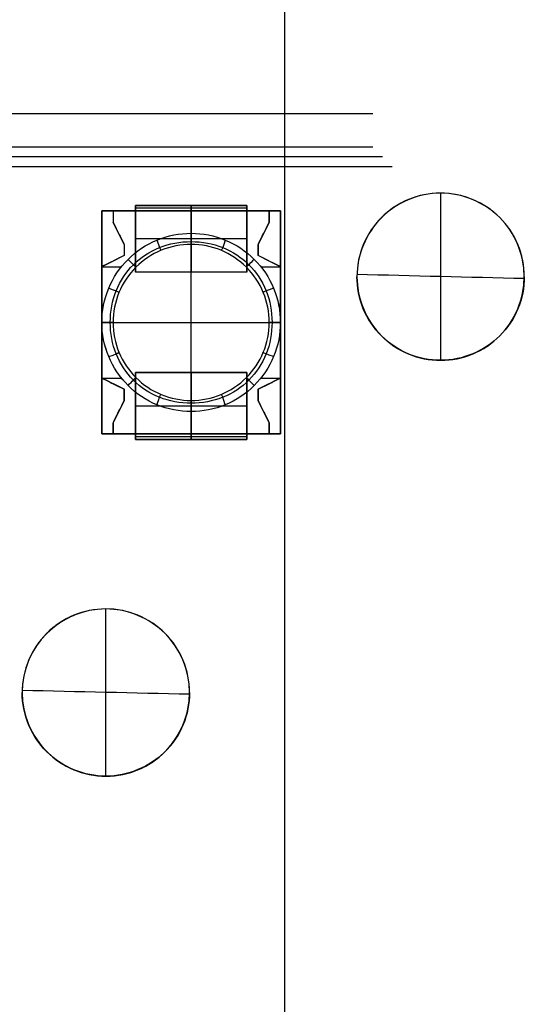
# Model space of a CAD drawing. Header units: millimetres. Extents: x -68 to 68, y -70 to 54.
# Tile 43 of 83: x -45.77 to -41.25, y -23.22 to -14.38. Entities that reach past the tile are written whole.
import ezdxf

# ---------------------------------------------------------------- set-up
doc = ezdxf.new("R2010")
doc.units = ezdxf.units.MM
doc.layers.add('Layer 01', color=7, linetype='Continuous', true_color=0x000000)

# ---------------------------------------------------------------- blocks, each defined once
blk = doc.blocks.new('ten6n-single_RGB8421504.step')
at = {"layer": 'Layer 01', "color": 8, "true_color": 0x808080}
blk.add_line((1.5673, -4.9526, 12.9003), (1.5673, -4.9526, -6.6269), dxfattribs=at)
for points in [[(1.6538, 0, -6.7134), (1.6538, 0, 3.1367), (1.6538, 0, 12.9867)], [(1.4809, -9.9052, 12.8138), (1.4809, -9.9052, 3.1367), (1.4809, -9.9052, -6.5405)], [(1.1809, -10.2, -6.5405), (1.1809, -10.2, 3.1367), (1.1809, -10.2, 12.8138)]]:
    blk.add_open_spline(points, degree=2, dxfattribs=at)
blk = doc.blocks.new('M1.step')
at = {"layer": 'Layer 01', "extrusion": (1, 1.19249e-08, -4.37114e-08), "rotation": 180}
blk.add_blockref('ten6n-single_RGB8421504.step', (-34.0462, 0.0127, 4.5782), dxfattribs=at)
blk = doc.blocks.new('ind2016.step')
at = {"layer": 'Layer 01', "color": 250, "true_color": 0x1a1a1a}
for p, q in [((-1, 0.8, 0.8), (1, 0.8, 0.8)), ((-1, -0.8, 0.8), (-1, 0.8, 0.8)), ((-0.6, 0.6, 0.1), (-0.5, 0.8, 0.1)), ((-0.5, 0.8, 0.1), (0.5, 0.8, 0.1)), ((-0.5, 0.8, 0.7), (-0.5, 0.6245, 0.7)), ((-0.4997, 0.8, 0.2), (-0.4997, 0.6248, 0.2)), ((0, 0.8, 0.2), (0, 0.8)), ((0, 0.8), (0, -0.8)), ((0, 0.8, 0.9), (0, 0.8, 0.7)), ((0, 0.8, 0.9), (0, -0.8, 0.9)), ((0.4996, 0.8, 0.2), (0.4996, 0.6248, 0.2)), ((0.6, 0.6, 0.1), (0.5, 0.8, 0.1)), ((0.5, 0.8, 0.7), (0.5, 0.6245, 0.7)), ((1, -0.8, 0.8), (1, 0.8, 0.8)), ((-1, 0.7, 0.1), (-0.9, 0.7, 0.1)), ((-1, 0.5, 0.1), (-1, 0.7, 0.1)), ((-0.95, 0.7, 0.2), (-0.95, 0.7)), ((-0.7, 0.6, 0.1), (-0.9, 0.7, 0.1)), ((-0.8, 0.65, 0.2), (-0.8, 0.65)), ((-0.55, 0.7, 0.2), (-0.55, 0.7)), ((0.55, 0.7, 0.2), (0.55, 0.7)), ((0.7, 0.6, 0.1), (0.9, 0.7, 0.1)), ((0.8, 0.65, 0.2), (0.8, 0.65)), ((0.9, 0.7, 0.1), (1, 0.7, 0.1)), ((0.95, 0.7, 0.2), (0.95, 0.7)), ((1, 0.5, 0.1), (1, 0.7, 0.1)), ((-0.7, 0.6, 0.1), (-0.6, 0.6, 0.1)), ((-0.65, 0.6, 0.2), (-0.65, 0.6)), ((0.6, 0.6, 0.1), (0.7, 0.6, 0.1)), ((0.65, 0.6, 0.2), (0.65, 0.6)), ((-1.05, -0.5, 0.0619), (-1.05, 0.5, 0.0619)), ((-1.05, 0.5, 0.085), (-1, 0.5, 0.085)), ((-1.025, -0.5, 0.1669), (-1.025, 0.5, 0.1669)), ((-0.75, 0.5), (-0.75, 0.5, -0.02)), ((-0.75, -0.5, -0.02), (-0.75, 0.5, -0.02)), ((-0.45, -0.5, -0.01), (-0.45, 0.5, -0.01)), ((0.45, 0.5, -0.01), (0.45, -0.5, -0.01)), ((0.75, 0.5), (0.75, 0.5, -0.02)), ((0.75, -0.5, -0.02), (0.75, 0.5, -0.02)), ((1.05, 0.5, 0.085), (1, 0.5, 0.085)), ((1.025, -0.5, 0.1669), (1.025, 0.5, 0.1669)), ((1.05, -0.5, 0.0619), (1.05, 0.5, 0.0619)), ((-1.05, 0, -0.02), (-1.05, 0, 0.1437)), ((-1.05, 0, -0.02), (-0.45, 0, -0.02)), ((-1, 0, 0.19), (-1.05, 0, 0.1437)), ((-0.8, 0, 0.2), (-1, 0, 0.2)), ((-0.8, 0, 0.7), (-1, 0, 0.7)), ((-1, 0, 0.7), (-1, 0, 0.9)), ((1, 0, 0.9), (-1, 0, 0.9)), ((0.45, 0), (-0.45, 0)), ((-0.45, 0, -0.02), (-0.45, 0)), ((0.45, 0, -0.02), (0.45, 0)), ((0.45, 0, -0.02), (1.05, 0, -0.02)), ((1, 0, 0.2), (1, 0, 0.19)), ((1, 0, 0.7), (1, 0, 0.9)), ((1.05, 0, 0.1437), (1, 0, 0.19)), ((1.05, 0, -0.02), (1.05, 0, 0.1437)), ((-1, 0, 0.19), (-1, 0, 0.2)), ((1, 0, 0.2), (0.8, 0, 0.2)), ((1, 0, 0.7), (0.8, 0, 0.7)), ((-1.05, -0.5, 0.085), (-1, -0.5, 0.085)), ((-1, -0.7, 0.1), (-1, -0.5, 0.1)), ((-0.75, -0.5), (-0.75, -0.5, -0.02)), ((0.75, -0.5), (0.75, -0.5, -0.02)), ((1, -0.7, 0.1), (1, -0.5, 0.1)), ((1, -0.5, 0.085), (1.05, -0.5, 0.085)), ((-0.9, -0.7, 0.1), (-0.7, -0.6, 0.1)), ((-0.7, -0.6, 0.1), (-0.6, -0.6, 0.1)), ((-0.65, -0.6, 0.2), (-0.65, -0.6)), ((-0.5, -0.8, 0.1), (-0.6, -0.6, 0.1)), ((0.5, -0.8, 0.1), (0.6, -0.6, 0.1)), ((0.6, -0.6, 0.1), (0.7, -0.6, 0.1)), ((0.65, -0.6, 0.2), (0.65, -0.6)), ((0.9, -0.7, 0.1), (0.7, -0.6, 0.1)), ((-1, -0.7, 0.1), (-0.9, -0.7, 0.1)), ((-0.95, -0.7, 0.2), (-0.95, -0.7)), ((-0.8, -0.65), (-0.8, -0.65, 0.2)), ((-0.55, -0.7, 0.2), (-0.55, -0.7)), ((-0.5, -0.6245, 0.7), (-0.5, -0.8, 0.7)), ((-0.4997, -0.6248, 0.2), (-0.4997, -0.8, 0.2)), ((0.4996, -0.6248, 0.2), (0.4996, -0.8, 0.2)), ((0.5, -0.6245, 0.7), (0.5, -0.8, 0.7)), ((0.55, -0.7), (0.55, -0.7, 0.2)), ((0.8, -0.65, 0.2), (0.8, -0.65)), ((0.9, -0.7, 0.1), (1, -0.7, 0.1)), ((0.95, -0.7, 0.2), (0.95, -0.7)), ((-1, -0.8, 0.8), (1, -0.8, 0.8)), ((-0.5, -0.8, 0.1), (0.5, -0.8, 0.1)), ((0, -0.8, 0.2), (0, -0.8)), ((0, -0.8, 0.9), (0, -0.8, 0.7))]:
    blk.add_line(p, q, dxfattribs=at)
for points, degree in [([(-1, 0.8, 0.7), (-0.5, 0.8, 0.7), (0, 0.8, 0.7)], 2), ([(-1, -0.8, 0.7), (-1, 0, 0.7), (-1, 0.8, 0.7)], 2), ([(-1, 0.8, 0.9), (-1, 0.8, 0.8), (-1, 0.8, 0.7)], 2), ([(1, 0.8, 0.9), (0, 0.8, 0.9), (-1, 0.8, 0.9)], 2), ([(-1, 0.8, 0.9), (-1, 0, 0.9), (-1, -0.8, 0.9)], 2), ([(-0.6, 0.6), (-0.55, 0.7), (-0.5, 0.8)], 2), ([(-0.6, 0.6, 0.2), (-0.55, 0.7, 0.2), (-0.5, 0.8, 0.2)], 2), ([(-0.5, 0.8, 0.2), (-0.2497, 0.8, 0.2), (0.0007, 0.8, 0.2)], 2), ([(-0.5, 0.8), (0, 0.8), (0.5, 0.8)], 2), ([(-0.5, 0.8, 0.2), (-0.5, 0.8, 0.1), (-0.5, 0.8)], 2), ([(0.0007, 0.8, 0.2), (0, 0.7333, 0.2769), (0, 0.7, 0.3602), (0, 0.7, 0.45)], 3), ([(0, 0.7, 0.45), (0, 0.7, 0.5398), (0, 0.7333, 0.6231), (0, 0.8, 0.7)], 3), ([(0.0005, 0.8, 0.7), (0.0003, 0.8, 0.7), (0, 0.8, 0.7)], 2), ([(0, 0.8, 0.7), (0, 0.7333, 0.6231), (0, 0.7, 0.5398), (0, 0.7, 0.45)], 3), ([(0, 0.8, 0.2), (0, 0.7333, 0.2769), (0, 0.7, 0.3602), (0, 0.7, 0.45)], 3), ([(0.0005, 0.8, 0.7), (0.5003, 0.8, 0.7), (1, 0.8, 0.7)], 2), ([(0.5, 0.8, 0.2), (0.2503, 0.8, 0.2), (0.0007, 0.8, 0.2)], 2), ([(0.5, 0.8), (0.55, 0.7), (0.6, 0.6)], 2), ([(0.5, 0.8, 0.2), (0.5, 0.8, 0.1), (0.5, 0.8)], 2), ([(0.6, 0.6, 0.2), (0.55, 0.7, 0.2), (0.5, 0.8, 0.2)], 2), ([(1, 0.8, 0.7), (1, 0, 0.7), (1, -0.8, 0.7)], 2), ([(1, 0.8, 0.9), (1, 0.8, 0.8), (1, 0.8, 0.7)], 2), ([(1, -0.8, 0.9), (1, 0, 0.9), (1, 0.8, 0.9)], 2), ([(-0.3062, 0.7391, 0.2), (-0.2882, 0.6802, 0.2769), (-0.2754, 0.6494, 0.3602), (-0.2679, 0.6467, 0.45)], 3), ([(0.3062, 0.7391, 0.2), (0.2882, 0.6802, 0.2769), (0.2754, 0.6494, 0.3602), (0.2679, 0.6467, 0.45)], 3), ([(-1, 0.7, 0.2), (-0.95, 0.7, 0.2), (-0.9, 0.7, 0.2)], 2), ([(-1, -0.7, 0.2), (-1, 0, 0.2), (-1, 0.7, 0.2)], 2), ([(-1, 0.7), (-0.95, 0.7), (-0.9, 0.7)], 2), ([(-1, 0.7, 0.2), (-1, 0.7, 0.1), (-1, 0.7)], 2), ([(-1, 0.5), (-1, 0.6), (-1, 0.7)], 2), ([(-0.9, 0.7), (-0.8, 0.65), (-0.7, 0.6)], 2), ([(-0.9, 0.7, 0.2), (-0.9, 0.7, 0.1), (-0.9, 0.7)], 2), ([(-0.9, 0.7, 0.2), (-0.8, 0.65, 0.2), (-0.7, 0.6, 0.2)], 2), ([(0.7, 0.6), (0.8, 0.65), (0.9, 0.7)], 2), ([(0.9, 0.7, 0.2), (0.8, 0.65, 0.2), (0.7, 0.6, 0.2)], 2), ([(0.9, 0.7), (0.95, 0.7), (1, 0.7)], 2), ([(0.9, 0.7, 0.2), (0.9, 0.7, 0.1), (0.9, 0.7)], 2), ([(1, 0.7, 0.2), (0.95, 0.7, 0.2), (0.9, 0.7, 0.2)], 2), ([(1, 0.7), (1, 0.6), (1, 0.5)], 2), ([(1, 0.7, 0.2), (1, 0.7, 0.1), (1, 0.7)], 2), ([(1, -0.7, 0.2), (1, 0, 0.2), (1, 0.7, 0.2)], 2), ([(-0.7, 0.6, 0.2), (-0.65, 0.6, 0.2), (-0.6, 0.6, 0.2)], 2), ([(-0.7, 0.6), (-0.65, 0.6), (-0.6, 0.6)], 2), ([(-0.7, 0.6, 0.2), (-0.7, 0.6, 0.1), (-0.7, 0.6)], 2), ([(-0.6, 0.6, 0.2), (-0.6, 0.6, 0.1), (-0.6, 0.6)], 2), ([(-0.5657, 0.5657, 0.2), (-0.5255, 0.5255, 0.2769), (-0.5019, 0.5019, 0.3602), (-0.495, 0.495, 0.45)], 3), ([(0.5657, 0.5657, 0.2), (0.5255, 0.5255, 0.2769), (0.5019, 0.5019, 0.3602), (0.495, 0.495, 0.45)], 3), ([(0.6, 0.6), (0.65, 0.6), (0.7, 0.6)], 2), ([(0.6, 0.6, 0.2), (0.6, 0.6, 0.1), (0.6, 0.6)], 2), ([(0.7, 0.6, 0.2), (0.65, 0.6, 0.2), (0.6, 0.6, 0.2)], 2), ([(0.7, 0.6, 0.2), (0.7, 0.6, 0.1), (0.7, 0.6)], 2), ([(-1.05, -0.5, 0.1437), (-1.05, 0, 0.1437), (-1.05, 0.5, 0.1437)], 2), ([(-1.05, 0.5, 0.1437), (-1.05, 0.5, 0.0619), (-1.05, 0.5, -0.02)], 2), ([(-1.05, 0.5, -0.02), (-1.05, 0, -0.02), (-1.05, -0.5, -0.02)], 2), ([(-0.45, 0.5, -0.02), (-0.75, 0.5, -0.02), (-1.05, 0.5, -0.02)], 2), ([(-1.05, 0.5, 0.1437), (-1.025, 0.5, 0.1669), (-1, 0.5, 0.19)], 2), ([(-1, 0.5, 0.19), (-1, 0.5, 0.095), (-1, 0.5)], 2), ([(-1, 0.5), (-0.725, 0.5), (-0.45, 0.5)], 2), ([(-1, -0.5, 0.19), (-1, 0, 0.19), (-1, 0.5, 0.19)], 2), ([(-0.45, 0.5), (-0.45, 0.5, -0.01), (-0.45, 0.5, -0.02)], 2), ([(-0.45, -0.5), (-0.45, 0), (-0.45, 0.5)], 2), ([(-0.45, -0.5, -0.02), (-0.45, 0, -0.02), (-0.45, 0.5, -0.02)], 2), ([(1, 0.5), (0.725, 0.5), (0.45, 0.5)], 2), ([(0.45, 0.5), (0.45, 0), (0.45, -0.5)], 2), ([(0.45, 0.5, -0.02), (0.45, 0.5, -0.01), (0.45, 0.5)], 2), ([(0.45, -0.5, -0.02), (0.45, 0, -0.02), (0.45, 0.5, -0.02)], 2), ([(0.45, 0.5, -0.02), (0.75, 0.5, -0.02), (1.05, 0.5, -0.02)], 2), ([(1, 0.5, 0.19), (1, 0, 0.19), (1, -0.5, 0.19)], 2), ([(1, 0.5), (1, 0.5, 0.095), (1, 0.5, 0.19)], 2), ([(1.05, 0.5, 0.1437), (1.025, 0.5, 0.1669), (1, 0.5, 0.19)], 2), ([(1.05, 0.5, -0.02), (1.05, 0.5, 0.0619), (1.05, 0.5, 0.1437)], 2), ([(1.05, -0.5, 0.1437), (1.05, 0, 0.1437), (1.05, 0.5, 0.1437)], 2), ([(1.05, 0.5, -0.02), (1.05, 0, -0.02), (1.05, -0.5, -0.02)], 2), ([(-0.7391, 0.3062, 0.2), (-0.6802, 0.2882, 0.2769), (-0.6494, 0.2754, 0.3602), (-0.6467, 0.2679, 0.45)], 3), ([(0.7391, 0.3062, 0.2), (0.6802, 0.2882, 0.2769), (0.6494, 0.2754, 0.3602), (0.6467, 0.2679, 0.45)], 3), ([(-0.8, 0, 0.2), (-0.7333, 0, 0.2769), (-0.7, 0, 0.3602), (-0.7, 0, 0.45)], 3), ([(0.8, 0, 0.2), (0.7333, 0, 0.2769), (0.7, 0, 0.3602), (0.7, 0, 0.45)], 3), ([(-0.7391, -0.3062, 0.2), (-0.6802, -0.2882, 0.2769), (-0.6494, -0.2754, 0.3602), (-0.6467, -0.2679, 0.45)], 3), ([(0.7391, -0.3062, 0.2), (0.6802, -0.2882, 0.2769), (0.6494, -0.2754, 0.3602), (0.6467, -0.2679, 0.45)], 3), ([(-1.05, -0.5, 0.1437), (-1.05, -0.5, 0.0619), (-1.05, -0.5, -0.02)], 2), ([(-1.05, -0.5, -0.02), (-0.75, -0.5, -0.02), (-0.45, -0.5, -0.02)], 2), ([(-1, -0.5, 0.19), (-1.025, -0.5, 0.1669), (-1.05, -0.5, 0.1437)], 2), ([(-1, -0.5), (-1, -0.5, 0.095), (-1, -0.5, 0.19)], 2), ([(-0.45, -0.5), (-0.725, -0.5), (-1, -0.5)], 2), ([(-1, -0.7), (-1, -0.6), (-1, -0.5)], 2), ([(-0.5657, -0.5657, 0.2), (-0.5255, -0.5255, 0.2769), (-0.5019, -0.5019, 0.3602), (-0.495, -0.495, 0.45)], 3), ([(-0.45, -0.5, -0.02), (-0.45, -0.5, -0.01), (-0.45, -0.5)], 2), ([(0.45, -0.5), (0.725, -0.5), (1, -0.5)], 2), ([(0.45, -0.5, -0.02), (0.45, -0.5, -0.01), (0.45, -0.5)], 2), ([(1.05, -0.5, -0.02), (0.75, -0.5, -0.02), (0.45, -0.5, -0.02)], 2), ([(0.5657, -0.5657, 0.2), (0.5255, -0.5255, 0.2769), (0.5019, -0.5019, 0.3602), (0.495, -0.495, 0.45)], 3), ([(1, -0.5), (1, -0.6), (1, -0.7)], 2), ([(1, -0.5, 0.19), (1, -0.5, 0.095), (1, -0.5)], 2), ([(1, -0.5, 0.19), (1.025, -0.5, 0.1669), (1.05, -0.5, 0.1437)], 2), ([(1.05, -0.5, 0.1437), (1.05, -0.5, 0.0619), (1.05, -0.5, -0.02)], 2), ([(-0.7, -0.6), (-0.8, -0.65), (-0.9, -0.7)], 2), ([(-0.7, -0.6, 0.2), (-0.8, -0.65, 0.2), (-0.9, -0.7, 0.2)], 2), ([(-0.6, -0.6, 0.2), (-0.65, -0.6, 0.2), (-0.7, -0.6, 0.2)], 2), ([(-0.7, -0.6, 0.2), (-0.7, -0.6, 0.1), (-0.7, -0.6)], 2), ([(-0.6, -0.6), (-0.65, -0.6), (-0.7, -0.6)], 2), ([(-0.5, -0.8), (-0.55, -0.7), (-0.6, -0.6)], 2), ([(-0.5, -0.8, 0.2), (-0.55, -0.7, 0.2), (-0.6, -0.6, 0.2)], 2), ([(-0.6, -0.6), (-0.6, -0.6, 0.1), (-0.6, -0.6, 0.2)], 2), ([(0.6, -0.6), (0.55, -0.7), (0.5, -0.8)], 2), ([(0.5, -0.8, 0.2), (0.55, -0.7, 0.2), (0.6, -0.6, 0.2)], 2), ([(0.6, -0.6, 0.2), (0.6, -0.6, 0.1), (0.6, -0.6)], 2), ([(0.7, -0.6), (0.65, -0.6), (0.6, -0.6)], 2), ([(0.6, -0.6, 0.2), (0.65, -0.6, 0.2), (0.7, -0.6, 0.2)], 2), ([(0.7, -0.6, 0.2), (0.7, -0.6, 0.1), (0.7, -0.6)], 2), ([(0.9, -0.7), (0.8, -0.65), (0.7, -0.6)], 2), ([(0.7, -0.6, 0.2), (0.8, -0.65, 0.2), (0.9, -0.7, 0.2)], 2), ([(-0.9, -0.7, 0.2), (-0.95, -0.7, 0.2), (-1, -0.7, 0.2)], 2), ([(-1, -0.7, 0.2), (-1, -0.7, 0.1), (-1, -0.7)], 2), ([(-0.9, -0.7), (-0.95, -0.7), (-1, -0.7)], 2), ([(-0.9, -0.7, 0.2), (-0.9, -0.7, 0.1), (-0.9, -0.7)], 2), ([(-0.3062, -0.7391, 0.2), (-0.2882, -0.6802, 0.2769), (-0.2754, -0.6494, 0.3602), (-0.2679, -0.6467, 0.45)], 3), ([(0, -0.8, 0.2), (0, -0.7333, 0.2769), (0, -0.7, 0.3602), (0, -0.7, 0.45)], 3), ([(0, -0.8, 0.7), (0, -0.7333, 0.6231), (0, -0.7, 0.5398), (0, -0.7, 0.45)], 3), ([(0.3062, -0.7391, 0.2), (0.2882, -0.6802, 0.2769), (0.2754, -0.6494, 0.3602), (0.2679, -0.6467, 0.45)], 3), ([(0.9, -0.7, 0.2), (0.9, -0.7, 0.1), (0.9, -0.7)], 2), ([(1, -0.7), (0.95, -0.7), (0.9, -0.7)], 2), ([(0.9, -0.7, 0.2), (0.95, -0.7, 0.2), (1, -0.7, 0.2)], 2), ([(1, -0.7), (1, -0.7, 0.1), (1, -0.7, 0.2)], 2), ([(-0.0005, -0.8, 0.7), (-0.5003, -0.8, 0.7), (-1, -0.8, 0.7)], 2), ([(-1, -0.8, 0.9), (-1, -0.8, 0.8), (-1, -0.8, 0.7)], 2), ([(-1, -0.8, 0.9), (0, -0.8, 0.9), (1, -0.8, 0.9)], 2), ([(-0.0008, -0.8, 0.2), (-0.2504, -0.8, 0.2), (-0.5, -0.8, 0.2)], 2), ([(-0.5, -0.8, 0.2), (-0.5, -0.8, 0.1), (-0.5, -0.8)], 2), ([(0.5, -0.8), (0, -0.8), (-0.5, -0.8)], 2), ([(-0.0008, -0.8, 0.2), (-0.0005, -0.8, 0.2), (-0.0003, -0.8, 0.2), (0, -0.8, 0.2)], 3), ([(-0.0008, -0.8, 0.2), (0.2496, -0.8, 0.2), (0.5, -0.8, 0.2)], 2), ([(-0.0005, -0.8, 0.7), (-0.0003, -0.8, 0.7), (0, -0.8, 0.7)], 2), ([(1, -0.8, 0.7), (0.5, -0.8, 0.7), (0, -0.8, 0.7)], 2), ([(0.5, -0.8, 0.2), (0.5, -0.8, 0.1), (0.5, -0.8)], 2), ([(1, -0.8, 0.7), (1, -0.8, 0.8), (1, -0.8, 0.9)], 2)]:
    blk.add_open_spline(points, degree=degree, dxfattribs=at)
for points, knots in [([(0.0007, 0.8, 0.2), (0.0005, 0.8, 0.2), (0.0003, 0.8, 0.2), (-0.1047, 0.8, 0.2), (-0.3141, 0.7584, 0.2), (-0.5804, 0.5804, 0.2), (-0.7584, 0.3141, 0.2), (-0.8, 0.1047, 0.2), (-0.8, -0.1047, 0.2), (-0.7584, -0.3141, 0.2), (-0.5804, -0.5804, 0.2), (-0.3144, -0.7582, 0.2), (-0.1053, -0.7999, 0.2), (-0.0008, -0.8, 0.2)], [-2.553859, -2.553859, -2.553859, -2.553859, -2.553033, -2.553033, -2.233801, -1.914569, -1.595336, -1.276104, -1.276104, -0.956872, -0.637639, -0.318407, 0, 0, 0, 0]), ([(0, 0.8, 0.7), (-0.1047, 0.8, 0.7), (-0.3141, 0.7584, 0.7), (-0.5804, 0.5804, 0.7), (-0.7584, 0.3141, 0.7), (-0.8, 0.1047, 0.7), (-0.8, -0.1047, 0.7), (-0.7584, -0.3141, 0.7), (-0.5804, -0.5804, 0.7), (-0.3143, -0.7583, 0.7), (-0.1051, -0.7999, 0.7), (-0.0005, -0.8, 0.7)], [0, 0, 0, 0, 0.319255, 0.638509, 0.957764, 1.277018, 1.277018, 1.596273, 1.915528, 2.234782, 2.553484, 2.553484, 2.553484, 2.553484]), ([(0, 0.8, 0.7), (-0.1047, 0.8, 0.7), (-0.3141, 0.7584, 0.7), (-0.5804, 0.5804, 0.7), (-0.7584, 0.3141, 0.7), (-0.8, 0.1047, 0.7), (-0.8, -0.1047, 0.7), (-0.7584, -0.3141, 0.7), (-0.5804, -0.5804, 0.7), (-0.3141, -0.7584, 0.7), (-0.1047, -0.8, 0.7), (0, -0.8, 0.7)], [0.5, 0.5, 0.5, 0.5, 0.5625, 0.625, 0.6875, 0.75, 0.75, 0.8125, 0.875, 0.9375, 1, 1, 1, 1]), ([(0, -0.8, 0.2), (0.1047, -0.8, 0.2), (0.3141, -0.7584, 0.2), (0.5804, -0.5804, 0.2), (0.7584, -0.3141, 0.2), (0.8, -0.1047, 0.2), (0.8, 0.1047, 0.2), (0.7584, 0.3141, 0.2), (0.5804, 0.5804, 0.2), (0.3144, 0.7582, 0.2), (0.1053, 0.7999, 0.2), (0.0007, 0.8, 0.2)], [-2.553364, -2.553364, -2.553364, -2.553364, -2.23409, -1.914816, -1.595543, -1.276269, -1.276269, -0.956995, -0.637722, -0.318448, 0, 0, 0, 0]), ([(0, -0.8, 0.7), (0.1047, -0.8, 0.7), (0.3141, -0.7584, 0.7), (0.5804, -0.5804, 0.7), (0.7584, -0.3141, 0.7), (0.8, -0.1047, 0.7), (0.8, 0.1047, 0.7), (0.7584, 0.3141, 0.7), (0.5804, 0.5804, 0.7), (0.3143, 0.7583, 0.7), (0.1051, 0.7999, 0.7), (0.0005, 0.8, 0.7)], [0, 0, 0, 0, 0.319255, 0.638509, 0.957764, 1.277018, 1.277018, 1.596273, 1.915528, 2.234782, 2.553484, 2.553484, 2.553484, 2.553484]), ([(0, -0.8, 0.7), (0.1047, -0.8, 0.7), (0.3141, -0.7584, 0.7), (0.5804, -0.5804, 0.7), (0.7584, -0.3141, 0.7), (0.8, -0.1047, 0.7), (0.8, 0.1047, 0.7), (0.7584, 0.3141, 0.7), (0.5804, 0.5804, 0.7), (0.3141, 0.7584, 0.7), (0.1047, 0.8, 0.7), (0, 0.8, 0.7)], [0, 0, 0, 0, 0.0625, 0.125, 0.1875, 0.25, 0.25, 0.3125, 0.375, 0.4375, 0.5, 0.5, 0.5, 0.5]), ([(0.0001, 0.725, 0.3202), (0.0001, 0.725, 0.3202), (0, 0.725, 0.3202), (-0.0982, 0.725, 0.3202), (-0.2914, 0.6891, 0.3202), (-0.5316, 0.5316, 0.3202), (-0.6891, 0.2914, 0.3202), (-0.725, 0.0982, 0.3202), (-0.725, -0.0982, 0.3202), (-0.6891, -0.2914, 0.3202), (-0.5316, -0.5316, 0.3202), (-0.2914, -0.6891, 0.3202), (-0.0982, -0.725, 0.3202), (0, -0.725, 0.3202)], [0.4999817, 0.4999817, 0.4999817, 0.4999817, 0.5, 0.5, 0.5625, 0.625, 0.6875, 0.75, 0.75, 0.8125, 0.875, 0.9375, 1, 1, 1, 1]), ([(-0.3062, 0.7391, 0.7), (-0.3062, 0.7391, 0.7), (-0.3062, 0.7391, 0.7), (-0.3062, 0.7391, 0.7), (-0.2882, 0.6802, 0.6231), (-0.2754, 0.6494, 0.5398), (-0.2679, 0.6467, 0.45)], [0, 0, 0, 0, 0, 0, 0, 1, 1, 1, 1]), ([(0, -0.725, 0.3202), (0.0982, -0.725, 0.3202), (0.2914, -0.6891, 0.3202), (0.5316, -0.5316, 0.3202), (0.6891, -0.2914, 0.3202), (0.725, -0.0982, 0.3202), (0.725, 0.0982, 0.3202), (0.6891, 0.2914, 0.3202), (0.5316, 0.5316, 0.3202), (0.2914, 0.6891, 0.3202), (0.0982, 0.725, 0.3202), (0.0001, 0.725, 0.3202)], [0, 0, 0, 0, 0.0625, 0.125, 0.1875, 0.25, 0.25, 0.3125, 0.375, 0.4375, 0.4999817, 0.4999817, 0.4999817, 0.4999817]), ([(0.3062, 0.7391, 0.7), (0.3062, 0.7391, 0.7), (0.3062, 0.7391, 0.7), (0.3062, 0.7391, 0.7), (0.2882, 0.6802, 0.6231), (0.2754, 0.6494, 0.5398), (0.2679, 0.6467, 0.45)], [0, 0, 0, 0, 0, 0, 0, 1, 1, 1, 1]), ([(0, -0.7, 0.45), (-0.0916, -0.7, 0.45), (-0.2749, -0.6636, 0.45), (-0.5079, -0.5079, 0.45), (-0.6636, -0.2749, 0.45), (-0.7, -0.0916, 0.45), (-0.7, 0.0916, 0.45), (-0.6636, 0.2749, 0.45), (-0.5079, 0.5079, 0.45), (-0.2749, 0.6636, 0.45), (-0.0916, 0.7, 0.45), (0, 0.7, 0.45)], [-2.234793, -2.234793, -2.234793, -2.234793, -1.955444, -1.676095, -1.396746, -1.117397, -1.117397, -0.838048, -0.558698, -0.279349, 0, 0, 0, 0]), ([(0, 0.7, 0.45), (0.0916, 0.7, 0.45), (0.2749, 0.6636, 0.45), (0.5079, 0.5079, 0.45), (0.6636, 0.2749, 0.45), (0.7, 0.0916, 0.45), (0.7, -0.0916, 0.45), (0.6636, -0.2749, 0.45), (0.5079, -0.5079, 0.45), (0.2749, -0.6636, 0.45), (0.0916, -0.7, 0.45), (0, -0.7, 0.45)], [0, 0, 0, 0, 0.279349, 0.558698, 0.838048, 1.117397, 1.117397, 1.396746, 1.676095, 1.955444, 2.234793, 2.234793, 2.234793, 2.234793]), ([(-0.5657, 0.5657, 0.7), (-0.5657, 0.5657, 0.7), (-0.5657, 0.5657, 0.7), (-0.5657, 0.5657, 0.7), (-0.5255, 0.5255, 0.6231), (-0.5019, 0.5019, 0.5398), (-0.495, 0.495, 0.45)], [0, 0, 0, 0, 0, 0, 0, 1, 1, 1, 1]), ([(0.5657, 0.5657, 0.7), (0.5657, 0.5657, 0.7), (0.5657, 0.5657, 0.7), (0.5657, 0.5657, 0.7), (0.5255, 0.5255, 0.6231), (0.5019, 0.5019, 0.5398), (0.495, 0.495, 0.45)], [0, 0, 0, 0, 0, 0, 0, 1, 1, 1, 1]), ([(-0.7391, 0.3062, 0.7), (-0.7391, 0.3062, 0.7), (-0.7391, 0.3062, 0.7), (-0.7391, 0.3062, 0.7), (-0.6802, 0.2882, 0.6231), (-0.6494, 0.2754, 0.5398), (-0.6467, 0.2679, 0.45)], [0, 0, 0, 0, 0, 0, 0, 1, 1, 1, 1]), ([(0.7391, 0.3062, 0.7), (0.7391, 0.3062, 0.7), (0.7391, 0.3062, 0.7), (0.7391, 0.3062, 0.7), (0.6802, 0.2882, 0.6231), (0.6494, 0.2754, 0.5398), (0.6467, 0.2679, 0.45)], [0, 0, 0, 0, 0, 0, 0, 1, 1, 1, 1]), ([(-0.8, 0, 0.7), (-0.8, 0, 0.7), (-0.8, 0, 0.7), (-0.8, 0, 0.7), (-0.7333, 0, 0.6231), (-0.7, 0, 0.5398), (-0.7, 0, 0.45)], [0, 0, 0, 0, 0, 0, 0, 1, 1, 1, 1]), ([(0.8, 0, 0.7), (0.8, 0, 0.7), (0.8, 0, 0.7), (0.8, 0, 0.7), (0.7333, 0, 0.6231), (0.7, 0, 0.5398), (0.7, 0, 0.45)], [0, 0, 0, 0, 0, 0, 0, 1, 1, 1, 1]), ([(-0.7391, -0.3062, 0.7), (-0.7391, -0.3062, 0.7), (-0.7391, -0.3062, 0.7), (-0.7391, -0.3062, 0.7), (-0.6802, -0.2882, 0.6231), (-0.6494, -0.2754, 0.5398), (-0.6467, -0.2679, 0.45)], [0, 0, 0, 0, 0, 0, 0, 1, 1, 1, 1]), ([(0.7391, -0.3062, 0.7), (0.7391, -0.3062, 0.7), (0.7391, -0.3062, 0.7), (0.7391, -0.3062, 0.7), (0.6802, -0.2882, 0.6231), (0.6494, -0.2754, 0.5398), (0.6467, -0.2679, 0.45)], [0, 0, 0, 0, 0, 0, 0, 1, 1, 1, 1]), ([(-0.5657, -0.5657, 0.7), (-0.5657, -0.5657, 0.7), (-0.5657, -0.5657, 0.7), (-0.5657, -0.5657, 0.7), (-0.5255, -0.5255, 0.6231), (-0.5019, -0.5019, 0.5398), (-0.495, -0.495, 0.45)], [0, 0, 0, 0, 0, 0, 0, 1, 1, 1, 1]), ([(0.5657, -0.5657, 0.7), (0.5657, -0.5657, 0.7), (0.5657, -0.5657, 0.7), (0.5657, -0.5657, 0.7), (0.5255, -0.5255, 0.6231), (0.5019, -0.5019, 0.5398), (0.495, -0.495, 0.45)], [0, 0, 0, 0, 0, 0, 0, 1, 1, 1, 1]), ([(-0.3062, -0.7391, 0.7), (-0.3062, -0.7391, 0.7), (-0.3062, -0.7391, 0.7), (-0.3062, -0.7391, 0.7), (-0.2882, -0.6802, 0.6231), (-0.2754, -0.6494, 0.5398), (-0.2679, -0.6467, 0.45)], [0, 0, 0, 0, 0, 0, 0, 1, 1, 1, 1]), ([(0.3062, -0.7391, 0.7), (0.3062, -0.7391, 0.7), (0.3062, -0.7391, 0.7), (0.3062, -0.7391, 0.7), (0.2882, -0.6802, 0.6231), (0.2754, -0.6494, 0.5398), (0.2679, -0.6467, 0.45)], [0, 0, 0, 0, 0, 0, 0, 1, 1, 1, 1])]:
    blk.add_open_spline(points, degree=3, knots=knots, dxfattribs=at)
blk = doc.blocks.new('M66.step')
at = {"layer": 'Layer 01', "extrusion": (-1.78631e-16, 8.74227e-08, -1), "rotation": 270.0000025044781}
blk.add_blockref('ind2016.step', (-15.764, -37.1, 1.6014), dxfattribs=at)
blk = doc.blocks.new('MC403-X_A_090322_MultipleBody.step')
at = {"layer": 'Layer 01'}
for name in ['M1.step', 'M66.step']:
    blk.add_blockref(name, (0, 0), dxfattribs=at)
blk = doc.blocks.new('MC403-X_A_090322_MultipleBody 090322')
at = {"layer": 'Layer 01'}
blk.add_blockref('MC403-X_A_090322_MultipleBody.step', (0, 0), dxfattribs=at)
blk = doc.blocks.new('TRO-13-001 MC403 CASTING270122')
at = {"layer": 'Layer 01', "color": 7, "true_color": 0xdde8ff}
blk.add_line((-43.3967, -52.4407, -9.5), (-43.3967, -0.1826, -9.5), dxfattribs=at)
blk = doc.blocks.new('TRO-13-003 MC403 FRONT CASING270122')
at = {"layer": 'Layer 01', "color": 254, "true_color": 0xcad1ee}
for p, q in [((-42, -15.94, 20.0471), (-42, -15.94, 20.348)), ((-42, -17.44, 19.9464), (-42, -17.44, 20.2473)), ((-45, -19.67, 19.6733), (-45, -19.67, 19.9742)), ((-45, -21.17, 19.5726), (-45, -21.17, 19.8735))]:
    blk.add_line(p, q, dxfattribs=at)
for centre, start, end in [((-42, -16.69, 20.1624), 0, 180), ((-42, -16.69, 20.1325), 180, 0), ((-45, -20.42, 19.788), 0, 180), ((-45, -20.42, 19.7591), 180, 0)]:
    blk.add_arc(centre, 0.75, start, end, dxfattribs=at)
for points, knots in [([(-41.25, -16.69, 20.3272), (-41.25, -16.492, 20.3405), (-41.3314, -16.2977, 20.3504), (-41.6091, -16.0206, 20.3581), (-41.8039, -15.9396, 20.3558), (-42.1006, -15.9402, 20.344), (-42.1981, -15.96, 20.3388), (-42.3792, -16.0355, 20.3265), (-42.4623, -16.0914, 20.3194), (-42.6691, -16.2989, 20.2971), (-42.75, -16.4944, 20.2807), (-42.75, -16.69, 20.2676)], [-2.408342, -2.408342, -2.408342, -2.408342, -1.806256, -1.806256, -1.204171, -1.204171, -0.903128, -0.903128, -0.602085, -0.602085, 0, 0, 0, 0]), ([(-41.25, -16.69, 20.0263), (-41.25, -16.591, 20.0329), (-41.2695, -16.4937, 20.0387), (-41.3448, -16.312, 20.048), (-41.4006, -16.2287, 20.0514), (-41.6086, -16.0209, 20.0572), (-41.8049, -15.9398, 20.0549), (-42.0987, -15.9401, 20.0432), (-42.1969, -15.9597, 20.0379), (-42.3784, -16.0351, 20.0256), (-42.4609, -16.0901, 20.0186), (-42.6007, -16.2302, 20.0036), (-42.6555, -16.3126, 19.9958), (-42.7306, -16.4941, 19.9806), (-42.75, -16.5922, 19.9733), (-42.75, -16.69, 19.9667)], [0, 0, 0, 0, 0.298255, 0.298255, 0.596511, 0.596511, 1.193022, 1.193022, 1.491277, 1.491277, 1.789532, 1.789532, 2.087788, 2.087788, 2.386043, 2.386043, 2.386043, 2.386043]), ([(-41.25, -16.69, 20.3272), (-41.25, -16.789, 20.3206), (-41.2695, -16.8861, 20.3133), (-41.3446, -17.0676, 20.2982), (-41.4002, -17.1507, 20.2904), (-41.6073, -17.3582, 20.2684), (-41.803, -17.4397, 20.2552), (-42.0966, -17.4402, 20.2435), (-42.1951, -17.4208, 20.2409), (-42.377, -17.3458, 20.2386), (-42.4599, -17.2907, 20.239), (-42.6001, -17.1506, 20.2427), (-42.6553, -17.0679, 20.2461), (-42.7306, -16.886, 20.2552), (-42.75, -16.7878, 20.261), (-42.75, -16.69, 20.2676)], [0, 0, 0, 0, 0.298235, 0.298235, 0.59647, 0.59647, 1.192939, 1.192939, 1.491174, 1.491174, 1.789409, 1.789409, 2.087644, 2.087644, 2.385879, 2.385879, 2.385879, 2.385879]), ([(-42.75, -16.69, 19.9667), (-42.75, -16.8856, 19.9536), (-42.669, -17.0816, 19.9437), (-42.4614, -17.2894, 19.9381), (-42.3779, -17.3452, 19.9377), (-42.1962, -17.4205, 19.9399), (-42.0986, -17.44, 19.9425), (-41.9006, -17.44, 19.9504), (-41.8033, -17.4204, 19.9555), (-41.6216, -17.345, 19.9678), (-41.5386, -17.2893, 19.9748), (-41.3313, -17.0819, 19.9968), (-41.25, -16.888, 20.013), (-41.25, -16.69, 20.0263)], [0, 0, 0, 0, 0.59926, 0.59926, 0.89889, 0.89889, 1.19852, 1.19852, 1.49815, 1.49815, 1.79778, 1.79778, 2.39704, 2.39704, 2.39704, 2.39704]), ([(-44.25, -20.42, 19.9555), (-44.25, -20.222, 19.9688), (-44.3314, -20.0276, 19.9785), (-44.6091, -19.7505, 19.9854), (-44.804, -19.6695, 19.9826), (-45.1006, -19.6702, 19.9699), (-45.1982, -19.69, 19.9644), (-45.3792, -19.7655, 19.9516), (-45.4623, -19.8214, 19.9443), (-45.6691, -20.0289, 19.9214), (-45.75, -20.2243, 19.9048), (-45.75, -20.42, 19.8917)], [-2.408488, -2.408488, -2.408488, -2.408488, -1.806366, -1.806366, -1.204244, -1.204244, -0.903183, -0.903183, -0.602122, -0.602122, 0, 0, 0, 0]), ([(-44.25, -20.42, 19.6546), (-44.25, -20.321, 19.6612), (-44.2695, -20.2237, 19.6669), (-44.3448, -20.0419, 19.676), (-44.4006, -19.9586, 19.6792), (-44.6086, -19.7509, 19.6844), (-44.805, -19.6698, 19.6816), (-45.0987, -19.6701, 19.669), (-45.197, -19.6897, 19.6635), (-45.3785, -19.7651, 19.6507), (-45.4609, -19.8201, 19.6435), (-45.6007, -19.9602, 19.628), (-45.6555, -20.0426, 19.6201), (-45.7306, -20.2241, 19.6047), (-45.75, -20.3222, 19.5973), (-45.75, -20.42, 19.5907)], [0, 0, 0, 0, 0.298273, 0.298273, 0.596546, 0.596546, 1.193092, 1.193092, 1.491365, 1.491365, 1.789638, 1.789638, 2.087911, 2.087911, 2.386184, 2.386184, 2.386184, 2.386184]), ([(-44.25, -20.42, 19.9555), (-44.25, -20.519, 19.9489), (-44.2695, -20.6161, 19.9415), (-44.3446, -20.7976, 19.9262), (-44.4002, -20.8807, 19.9183), (-44.6073, -21.0882, 19.8957), (-44.8029, -21.1696, 19.8819), (-45.0965, -21.1702, 19.8694), (-45.195, -21.1508, 19.8665), (-45.3769, -21.0758, 19.8637), (-45.4598, -21.0207, 19.8639), (-45.6001, -20.8807, 19.8672), (-45.6552, -20.798, 19.8704), (-45.7306, -20.616, 19.8793), (-45.75, -20.5178, 19.8851), (-45.75, -20.42, 19.8917)], [0, 0, 0, 0, 0.298251, 0.298251, 0.596503, 0.596503, 1.193006, 1.193006, 1.491257, 1.491257, 1.789508, 1.789508, 2.08776, 2.08776, 2.386011, 2.386011, 2.386011, 2.386011]), ([(-45.75, -20.42, 19.5907), (-45.75, -20.6156, 19.5776), (-45.669, -20.8116, 19.5679), (-45.4613, -21.0194, 19.5629), (-45.3779, -21.0753, 19.5628), (-45.1961, -21.1506, 19.5655), (-45.0986, -21.1701, 19.5684), (-44.9005, -21.1699, 19.5768), (-44.8032, -21.1504, 19.5823), (-44.6216, -21.0749, 19.595), (-44.5386, -21.0193, 19.6022), (-44.3313, -20.8119, 19.6249), (-44.25, -20.618, 19.6413), (-44.25, -20.42, 19.6546)], [0, 0, 0, 0, 0.599296, 0.599296, 0.898944, 0.898944, 1.198592, 1.198592, 1.49824, 1.49824, 1.797888, 1.797888, 2.397184, 2.397184, 2.397184, 2.397184])]:
    blk.add_open_spline(points, degree=3, knots=knots, dxfattribs=at)
for points, degree in [([(-42.0024, -15.94, 20.047), (-42.0024, -16.44, 20.0134), (-42.0024, -16.94, 19.9799), (-42.0024, -17.44, 19.9463)], 3), ([(-42.75, -16.69, 20.2676), (-42.75, -16.69, 20.1171), (-42.75, -16.69, 19.9667)], 2), ([(-41.2502, -16.7069, 20.0252), (-41.75, -16.6951, 20.0064), (-42.2499, -16.683, 19.9874), (-42.7497, -16.6706, 19.968)], 3), ([(-41.25, -16.69, 20.0263), (-41.25, -16.69, 20.1768), (-41.25, -16.69, 20.3272)], 2), ([(-45.0024, -19.67, 19.6732), (-45.0024, -20.17, 19.6396), (-45.0024, -20.67, 19.606), (-45.0024, -21.17, 19.5725)], 3), ([(-44.2502, -20.4361, 19.6535), (-44.75, -20.4248, 19.6333), (-45.2499, -20.4132, 19.6128), (-45.7498, -20.4013, 19.592)], 3), ([(-45.75, -20.42, 19.8917), (-45.75, -20.42, 19.7412), (-45.75, -20.42, 19.5907)], 2), ([(-44.25, -20.42, 19.6546), (-44.25, -20.42, 19.805), (-44.25, -20.42, 19.9555)], 2)]:
    blk.add_open_spline(points, degree=degree, dxfattribs=at)

msp = doc.modelspace()

# ---------------------------------------------------------------- block references
at = {"layer": 'Layer 01'}
for name, p in [('TRO-13-001 MC403 CASTING270122', (0, 0)), ('TRO-13-003 MC403 FRONT CASING270122', (0, 0)), ('MC403-X_A_090322_MultipleBody 090322', (-60, 20, 1.6014))]:
    msp.add_blockref(name, p, dxfattribs=at)

doc.saveas('drawing.dxf')
